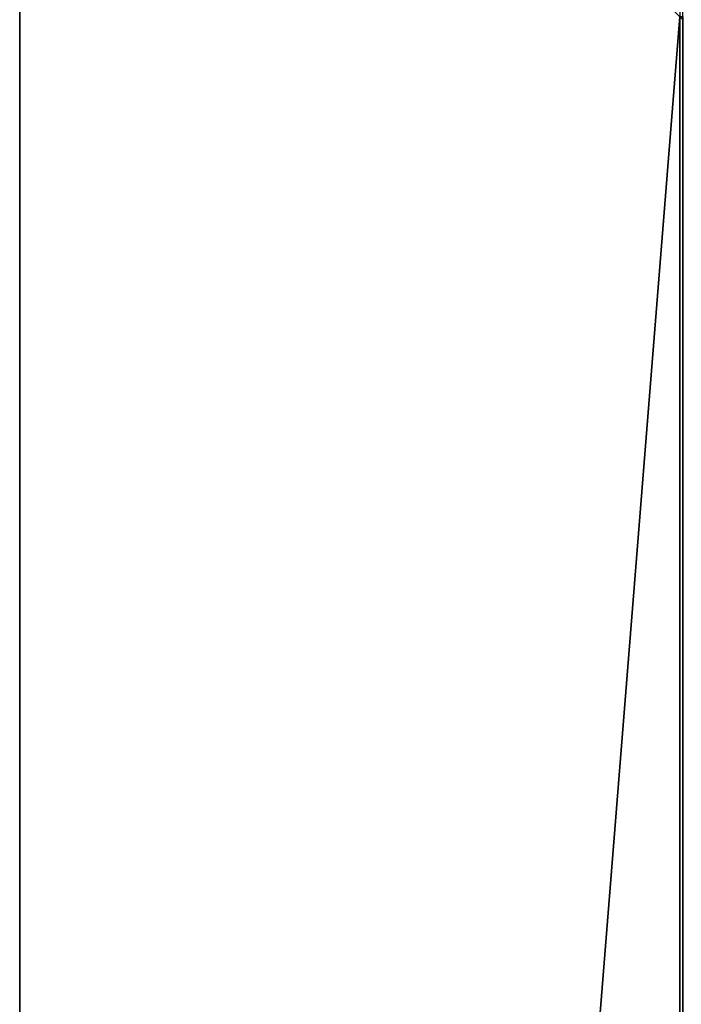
# Model space of a CAD drawing. Header units: millimetres. Extents: x -20851 to -17632, y 368 to 3070.
# Tile 34 of 256: x -20817 to -20616, y 2570 to 2869. Entities that reach past the tile are written whole.
import ezdxf

# ---------------------------------------------------------------- set-up
doc = ezdxf.new("R2010")
doc.units = ezdxf.units.MM
doc.layers.add('A-WALL', color=113, linetype='Continuous', lineweight=25)

msp = doc.modelspace()

# ---------------------------------------------------------------- meshes
at = {"layer": 'A-WALL'}
mesh = msp.add_polyface(dxfattribs=at)
corners = [(-20816.54, 369.03, -512.42), (-20816.54, 3069.53, -512.42), (-20616.54, 3069.53, -512.42), (-20616.54, 2869.53, -512.42), (-20616.54, 369.03, -512.42)]
mesh.append_faces([[corners[k] for k in face] for face in [(3, 0, 1, 2)]], dxfattribs={"vtx0": -1})
mesh.append_faces([[corners[k] for k in face] for face in [(3, 4, 0)]], dxfattribs={"vtx2": -1})
mesh = msp.add_polyface(dxfattribs=at)
corners = [(-20816.54, 369.03, -512.42), (-20816.54, 369.03, 2500), (-20816.54, 3069.53, 2500), (-20816.54, 3069.53, -512.42)]
mesh.append_faces([[corners[k] for k in face] for face in [(2, 3, 0, 1)]])
mesh = msp.add_polyface(dxfattribs=at)
corners = [(-20816.54, 3069.53, 2500), (-20816.54, 369.03, 2500), (-20615.54, 369.03, 2500), (-20615.54, 2868.53, 2500), (-20615.54, 3069.53, 2500)]
mesh.append_faces([[corners[k] for k in face] for face in [(3, 0, 1, 2)]], dxfattribs={"vtx0": -1})
mesh.append_faces([[corners[k] for k in face] for face in [(3, 4, 0)]], dxfattribs={"vtx2": -1})
mesh = msp.add_polyface(dxfattribs=at)
corners = [(-20615.54, 2869.53, -512.42), (-20615.54, 2868.53, -512.42), (-20615.54, 369.03, -512.42), (-20616.54, 369.03, -512.42), (-20616.54, 2869.53, -512.42)]
mesh.append_faces([[corners[k] for k in face] for face in [(3, 4, 1, 2), (0, 1, 4)]], dxfattribs={"vtx1": -1})

doc.saveas('drawing.dxf')
